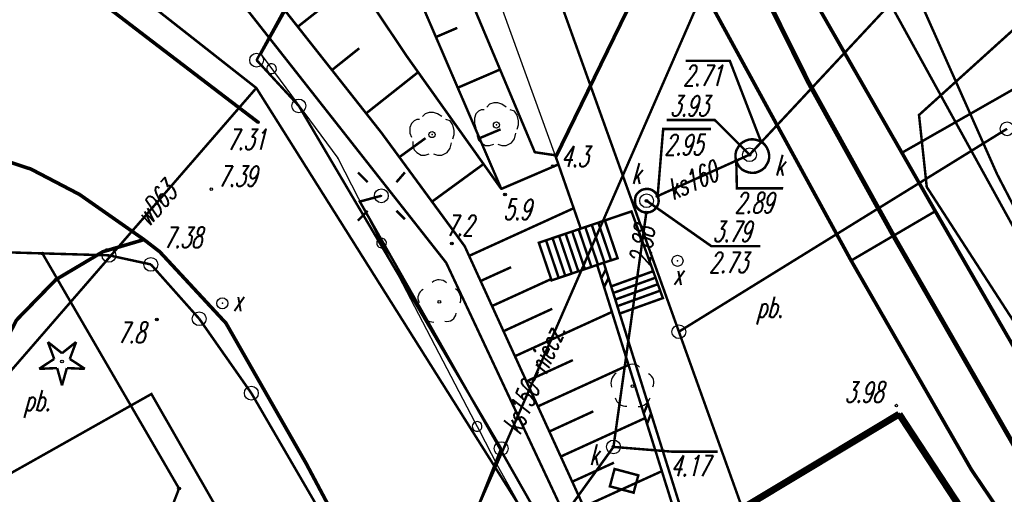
# Model space of a CAD drawing. Extents: x 6425777 to 6426103, y 6050596 to 6051176.
# Tile 10 of 72: x 6425856 to 6425892, y 6050758 to 6050775. Entities that reach past the tile are written whole.
import ezdxf

# ---------------------------------------------------------------- set-up
doc = ezdxf.new("R2010")
doc.units = 0
doc.header["$MEASUREMENT"] = 0
for name, pattern in [('BKO', [1.5, 1, -0.5]), ('GUZ', [1.5, 1, -0.5]), ('KOR', [4, 3, -1]), ('WRU', [1.5, 1, -0.5])]:
    doc.linetypes.add(name, pattern=pattern)
doc.layers.get('0').update_dxf_attribs({"linetype": 'CONTINUOUS'})
for name, color, linetype in [('202_punkt_graniczny', 7, 'CONTINUOUS'), ('203_punkt_graniczny', 7, 'CONTINUOUS'), ('218_kontur_uzytku_gruntowego', 96, 'GUZ'), ('219_dzialka_ewidencyjna', 7, 'CONTINUOUS'), ('312_budynek_ewidencyjny', 7, 'CONTINUOUS'), ('360_Fundament_obrys', 7, 'CONTINUOUS'), ('433_Chodnik', 7, 'CONTINUOUS'), ('510_Podpora_jednoslupowa_symb__SEPOW', 7, 'CONTINUOUS'), ('820_Skarpa_nieumocniona', 7, 'CONTINUOUS'), ('823_Szczyt_skarpy_nieumocninej', 7, 'WRU'), ('824_Podnoze_skarpy_nieumocninej', 7, 'WRU'), ('drzewo_iglaste__punkt_', 96, 'CONTINUOUS'), ('drzewo_lisciaste__punkt_', 96, 'CONTINUOUS'), ('GEO_KOM___drzewa_lisciaste', 96, 'CONTINUOUS'), ('GEO_KOM_kraweznik', 7, 'CONTINUOUS'), ('GEO_KOM_obszar_utwardzony', 7, 'KOR'), ('GEO_KOM_schody', 7, 'CONTINUOUS'), ('GEO_KOM_sciana_oporowa', 7, 'CONTINUOUS'), ('GEO_KOM_tor_kolejowy', 7, 'CONTINUOUS'), ('komora_podziemna___przewod_kanalizacyjny__powierzchnia_', 36, 'CONTINUOUS'), ('kraweznik__linia_', 7, 'CONTINUOUS'), ('latarnia__punkt_', 7, 'CONTINUOUS'), ('ogrodzenie_trwale__linia_', 7, 'CONTINUOUS'), ('przewod_elektroenergetyczny__linia_', 1, 'CONTINUOUS'), ('przewod_kanalizacyjny__linia_', 36, 'CONTINUOUS'), ('przewod_kanalizacyjny__linia__Atr1', 36, 'CONTINUOUS'), ('przewod_telekomunikacyjny__linia_', 30, 'CONTINUOUS'), ('przewod_wodociagowy__linia_', 5, 'CONTINUOUS'), ('przewod_wodociagowy__linia__Atr1', 5, 'CONTINUOUS'), ('punkt_o_okreslonej_wysokosci__siec_kanalizacyjna_', 36, 'CONTINUOUS'), ('punkt_o_okreslonej_wysokosci__siec_kanalizacyjna__Atr2', 36, 'CONTINUOUS'), ('punkt_o_okreslonej_wysokosci__siec_kanalizacyjna__Atr3', 36, 'CONTINUOUS'), ('punkt_wysokosciowy_naturalny', 7, 'CONTINUOUS'), ('punkt_wysokosciowy_naturalny_Atr2', 7, 'CONTINUOUS'), ('punkt_wysokosciowy_sztuczny', 7, 'CONTINUOUS'), ('punkt_wysokosciowy_sztuczny_Atr2', 7, 'CONTINUOUS'), ('Sn_15kV', 1, 'BKO'), ('studzienka___przewod_kanalizacyjny__powierzchnia_', 36, 'CONTINUOUS'), ('wlaz___siec_niezidentyfikowana__powierzchnia_', 7, 'CONTINUOUS'), ('wlaz_okragly___siec_kanalizacyjna__punkt_', 7, 'CONTINUOUS'), ('wlaz_okragly___siec_kanalizacyjna__punkt__Atr17', 7, 'CONTINUOUS'), ('zasuwa___siec_niezidentyfikowana__punkt_', 7, 'CONTINUOUS'), ('zasuwa___siec_niezidentyfikowana__punkt__Atr17', 7, 'CONTINUOUS')]:
    doc.layers.add(name, color=color, linetype=linetype)
doc.styles.get("Standard").update_dxf_attribs({"font": 'simplex.shx', "width": 0.85})

# ---------------------------------------------------------------- blocks, each defined once
blk = doc.blocks.new('202')
at = {"color": 0, "linetype": 'Continuous'}
blk.add_circle((0, 0), 0.5, dxfattribs=at)
blk = doc.blocks.new('203')
at = {"color": 0, "linetype": 'Continuous'}
blk.add_circle((0, 0), 0.1, dxfattribs=at)
blk = doc.blocks.new('922')
at = {"color": 0, "linetype": 'Continuous'}
for points in [[(0.7, 1.3), (0.4, 1.5), (0.1, 1.6), (-0.2, 1.6), (-0.5, 1.5), (-0.7, 1.3)], [(-0.9, 1.1), (-1.1, 1.1), (-1.3, 1), (-1.5, 0.8), (-1.6, 0.5), (-1.6, 0.1), (-1.5, -0.2)], [(1.5, -0.3), (1.6, 0), (1.6, 0.3), (1.5, 0.7), (1.3, 1), (1, 1.1)], [(-1.4, -0.5), (-1.4, -0.8), (-1.3, -1.1), (-1.1, -1.3), (-0.8, -1.5), (-0.5, -1.5), (-0.2, -1.4)], [(0.1, -1.4), (0.4, -1.5), (0.7, -1.5), (1.1, -1.3), (1.3, -1), (1.4, -0.6)]]:
    blk.add_lwpolyline(points, dxfattribs=at)
blk.add_circle((0, 0), 0.224, dxfattribs=at)
blk = doc.blocks.new('801')
at = {"color": 0, "linetype": 'Continuous'}
blk.add_circle((0, 0), 0.1, dxfattribs=at)

msp = doc.modelspace()

# ---------------------------------------------------------------- linework, layer by layer
for p in [(6425861.17, 6050774.45), (6425865.07, 6050773.68), (6425865.24, 6050773.88), (6425870.52, 6050773.81), (6425865.06, 6050772.67), (6425885.054, 6050772.894), (6425866.6, 6050772.02), (6425865.12, 6050771.43), (6425869.59, 6050771.05), (6425883.35, 6050770.71), (6425868.01, 6050770.12), (6425875.15, 6050770.34), (6425882.93, 6050770.25), (6425888.45, 6050770.32), (6425856.89, 6050769.73), (6425875.81, 6050769.83), (6425876.01, 6050769.9), (6425882.45, 6050770.04), (6425891.9, 6050769.54), (6425873.94, 6050769.01), (6425858.65, 6050768.81), (6425869.59, 6050768.76), (6425873.94, 6050769), (6425874.07, 6050768.81), (6425879.6, 6050768.75), (6425868.81, 6050768.55), (6425879.2, 6050768.58), (6425878.653, 6050768.193), (6425878.653, 6050768.193), (6425879.19, 6050768.15), (6425889.66, 6050768.2), (6425877.687, 6050767.865), (6425876.816, 6050767.57), (6425888.147, 6050767.307), (6425860.99, 6050767.17), (6425872.14, 6050767.03), (6425872.61, 6050766.93), (6425875.296, 6050767.056), (6425857.31, 6050766.67), (6425859.5, 6050766.73), (6425859.72, 6050766.6), (6425861.56, 6050766.73), (6425869.78, 6050766.69), (6425861.24, 6050766.27), (6425871.94, 6050766.33), (6425877.409, 6050766.251), (6425877.647, 6050766.332), (6425878.151, 6050766.495), (6425878.151, 6050766.495), (6425880.32, 6050766.4), (6425886.61, 6050766.41), (6425879.439, 6050766.024), (6425857.8, 6050765.72), (6425875.758, 6050765.691), (6425877.916, 6050765.473), (6425877.916, 6050765.473), (6425877.916, 6050765.473), (6425863.83, 6050764.86), (6425879.789, 6050765.048), (6425878.225, 6050764.487), (6425878.225, 6050764.487), (6425878.225, 6050764.487), (6425861.46, 6050764.27), (6425862.99, 6050764.3), (6425863.96, 6050764.14), (6425880.37, 6050763.83), (6425861.26, 6050761.57), (6425864.88, 6050761.6), (6425873.93, 6050759.59), (6425878, 6050759.65), (6425856.76, 6050759.03), (6425866.86, 6050759.06), (6425874.14, 6050759.14), (6425862.86, 6050758.77), (6425873.78, 6050759.01), (6425890.97, 6050758.82), (6425862.26, 6050758.14)]:
    msp.add_point(p)
at = {"color": 7}
for p in [(6425889.07, 6050771.69), (6425875.91, 6050770.17), (6425889.35, 6050769.08), (6425888.35, 6050760.84)]:
    msp.add_point(p, dxfattribs=at)
at = {"layer": '202_punkt_graniczny', "color": 7}
for p in [(6425865.07, 6050773.68), (6425866.6, 6050772.02), (6425859.72, 6050766.6), (6425861.24, 6050766.27), (6425862.99, 6050764.3), (6425880.37, 6050763.83), (6425864.88, 6050761.6), (6425873.93, 6050759.59)]:
    msp.add_point(p, dxfattribs=at)
at = {"layer": '203_punkt_graniczny', "color": 7}
for p in [(6425857.31, 6050766.67), (6425862.26, 6050758.14)]:
    msp.add_point(p, dxfattribs=at)
at = {"layer": '218_kontur_uzytku_gruntowego', "linetype": 'GUZ', "const_width": 0.09}
for points in [[(6425872.17, 6050786.68), (6425865.07, 6050773.68)], [(6425880.37, 6050763.83), (6425872.17, 6050786.68)], [(6425865.07, 6050773.68), (6425866.6, 6050772.02)], [(6425866.6, 6050772.02), (6425873.93, 6050759.59)], [(6425892.26, 6050771.19), (6425880.37, 6050763.83)], [(6425851.65, 6050766.84), (6425857.31, 6050766.67)], [(6425857.31, 6050766.67), (6425859.72, 6050766.6)], [(6425859.72, 6050766.6), (6425861.24, 6050766.27)], [(6425861.24, 6050766.27), (6425862.99, 6050764.3)], [(6425862.99, 6050764.3), (6425864.88, 6050761.6)], [(6425880.37, 6050763.83), (6425882.67, 6050757.42)], [(6425864.88, 6050761.6), (6425870.72, 6050751.55)], [(6425873.93, 6050759.59), (6425870.72, 6050751.55)]]:
    msp.add_lwpolyline(points, dxfattribs=at)
at = {"layer": '219_dzialka_ewidencyjna', "linetype": 'Continuous', "const_width": 0.09}
for points in [[(6425865.07, 6050773.68), (6425872.17, 6050786.68)], [(6425880.37, 6050763.83), (6425872.17, 6050786.68)], [(6425866.6, 6050772.02), (6425865.07, 6050773.68)], [(6425873.93, 6050759.59), (6425866.6, 6050772.02)], [(6425892.26, 6050771.19), (6425880.37, 6050763.83)], [(6425851.65, 6050766.84), (6425857.31, 6050766.67)], [(6425859.72, 6050766.6), (6425857.31, 6050766.67)], [(6425857.31, 6050766.67), (6425862.26, 6050758.14)], [(6425861.24, 6050766.27), (6425859.72, 6050766.6)], [(6425862.99, 6050764.3), (6425861.24, 6050766.27)], [(6425864.88, 6050761.6), (6425862.99, 6050764.3)], [(6425882.67, 6050757.42), (6425880.37, 6050763.83)], [(6425870.72, 6050751.55), (6425864.88, 6050761.6)], [(6425873.93, 6050759.59), (6425870.72, 6050751.55)], [(6425856.36, 6050742.81), (6425862.26, 6050758.14)]]:
    msp.add_lwpolyline(points, dxfattribs=at)
at = {"layer": '312_budynek_ewidencyjny', "linetype": 'Continuous', "const_width": 0.25}
for points in [[(6425882.67, 6050757.42), (6425888.35, 6050760.84)], [(6425888.35, 6050760.84), (6425901.5, 6050740.77)]]:
    msp.add_lwpolyline(points, dxfattribs=at)
at = {"layer": '360_Fundament_obrys', "linetype": 'Continuous', "const_width": 0.09}
msp.add_lwpolyline([(6425855.05, 6050758.07), (6425856.76, 6050759.03), (6425861.26, 6050761.57), (6425862.86, 6050758.77), (6425864.21, 6050756.41), (6425858.06, 6050752.88), (6425857.26, 6050754.26), (6425856.49, 6050755.59)], close=True, dxfattribs=at)
at = {"layer": '510_Podpora_jednoslupowa_symb__SEPOW', "linetype": 'Continuous'}
msp.add_circle((6425869.59, 6050768.76), 0.25, dxfattribs=at)
at = {"layer": '510_Podpora_jednoslupowa_symb__SEPOW', "color": 7}
msp.add_point((6425869.59, 6050768.76), dxfattribs=at)
at = {"layer": '820_Skarpa_nieumocniona', "linetype": 'Continuous', "const_width": 0.09}
for points in [[(6425866.56, 6050774.89), (6425868.68, 6050776.56)], [(6425871.57, 6050774.52), (6425872.34, 6050774.85)], [(6425867.8, 6050773.32), (6425868.79, 6050774.11)], [(6425872.36, 6050772.68), (6425873.89, 6050773.34)], [(6425869.04, 6050771.75), (6425870.92, 6050773.24)], [(6425873.15, 6050770.85), (6425873.91, 6050771.17)], [(6425870.24, 6050770.16), (6425871.19, 6050770.85)], [(6425871.43, 6050768.55), (6425873.29, 6050769.91)], [(6425873.94, 6050769.01), (6425876.01, 6050769.9)], [(6425872.77, 6050766.58), (6425876.56, 6050768.31)], [(6425873.19, 6050765.67), (6425874.291, 6050766.17)], [(6425873.6, 6050764.76), (6425875.742, 6050765.739)], [(6425874.02, 6050763.85), (6425875.78, 6050764.66)], [(6425874.43, 6050762.94), (6425877.943, 6050764.545)], [(6425874.85, 6050762.03), (6425876.53, 6050762.8)], [(6425875.26, 6050761.12), (6425878.546, 6050762.623)], [(6425875.68, 6050760.21), (6425877.27, 6050760.94)], [(6425876.09, 6050759.3), (6425879.149, 6050760.697)], [(6425876.51, 6050758.39), (6425878.02, 6050759.08)], [(6425876.92, 6050757.48), (6425879.753, 6050758.771)]]:
    msp.add_lwpolyline(points, dxfattribs=at)
at = {"layer": '823_Szczyt_skarpy_nieumocninej', "linetype": 'WRU', "const_width": 0.09}
for points in [[(6425869.26, 6050781.08), (6425869.52, 6050779.28), (6425873.94, 6050769)], [(6425865.94, 6050775.68), (6425869.59, 6050771.05), (6425872.61, 6050766.93)], [(6425904.25, 6050720.94), (6425904.21, 6050723.44), (6425903.43, 6050724.86), (6425897.81, 6050730.58), (6425894.05, 6050733.05), (6425885.75, 6050745.1), (6425877.4, 6050756.43), (6425872.61, 6050766.93)]]:
    msp.add_lwpolyline(points, dxfattribs=at)
at = {"layer": '824_Podnoze_skarpy_nieumocninej', "linetype": 'WRU', "const_width": 0.09}
for points in [[(6425904.25, 6050720.94), (6425905, 6050723.64), (6425904.52, 6050725.69), (6425899, 6050731.71), (6425894.95, 6050735.08), (6425887.06, 6050745.23), (6425884.46, 6050748.58), (6425881.34, 6050753.61), (6425880.697, 6050755.756), (6425877.409, 6050766.251), (6425875.758, 6050765.691), (6425875.296, 6050767.056), (6425876.816, 6050767.57), (6425875.89, 6050770.23), (6425875.15, 6050770.34), (6425870.88, 6050780.51), (6425870.33, 6050782.96)], [(6425873.94, 6050769), (6425870.52, 6050773.81), (6425867.48, 6050778.35)]]:
    msp.add_lwpolyline(points, dxfattribs=at)
at = {"layer": 'drzewo_iglaste__punkt_', "linetype": 'Continuous', "const_width": 0.09}
for points in [[(6425857.737, 6050762.843), (6425857.508, 6050763.456)], [(6425857.508, 6050763.456), (6425858.02, 6050763.049)], [(6425858.02, 6050763.049), (6425858.532, 6050763.456)], [(6425858.532, 6050763.456), (6425858.303, 6050762.843)], [(6425857.192, 6050762.482), (6425857.737, 6050762.843)], [(6425858.303, 6050762.843), (6425858.848, 6050762.482)], [(6425857.845, 6050762.51), (6425857.192, 6050762.482)], [(6425858.02, 6050761.88), (6425857.845, 6050762.51)], [(6425858.195, 6050762.51), (6425858.02, 6050761.88)], [(6425858.848, 6050762.482), (6425858.195, 6050762.51)]]:
    msp.add_lwpolyline(points, dxfattribs=at)
at = {"layer": 'drzewo_iglaste__punkt_', "linetype": 'Continuous'}
msp.add_circle((6425858.02, 6050762.75), 0.05, dxfattribs=at)
at = {"layer": 'drzewo_lisciaste__punkt_', "linetype": 'Continuous'}
for centre in [(6425871.69, 6050764.91), (6425878.69, 6050761.85)]:
    msp.add_circle(centre, 0.05, dxfattribs=at)
for centre, radius, start, end in [((6425871.682, 6050765.327), 0.384, 46.7685, 131.3838), ((6425871.256, 6050765.058), 0.341, 115.8847, 209.3809), ((6425872.035, 6050765.021), 0.437, 340.8935, 55.6297), ((6425871.463, 6050764.582), 0.402, 192.473, 273.8115), ((6425871.963, 6050764.537), 0.338, 258.2999, 353.0889), ((6425878.686, 6050762.262), 0.388, 47.7139, 131.4549), ((6425878.344, 6050761.957), 0.438, 123.9645, 198.6174), ((6425879.122, 6050761.984), 0.347, 332.6972, 64.8303), ((6425878.463, 6050761.538), 0.414, 194.6089, 273.6424), ((6425878.89, 6050761.577), 0.462, 270.1788, 341.4216)]:
    msp.add_arc(centre, radius, start, end, dxfattribs=at)
at = {"layer": 'GEO_KOM___drzewa_lisciaste'}
for p in [(6425873.76, 6050771.33), (6425871.428, 6050770.981)]:
    msp.add_point(p, dxfattribs=at)
at = {"layer": 'GEO_KOM_kraweznik', "linetype": 'Continuous', "const_width": 0.13}
for points in [[(6425875.91, 6050770.17), (6425880.01, 6050778.59), (6425881.35, 6050776.04), (6425886.61, 6050766.41), (6425890.97, 6050758.82), (6425896.17, 6050751.11), (6425904.284, 6050740.315), (6425911.904, 6050731.779), (6425921.007, 6050722.752), (6425925.716, 6050718.479), (6425929.57, 6050715.46)], [(6425930.806, 6050718.51), (6425923.49, 6050725.31), (6425914.778, 6050733.883), (6425907.273, 6050742.258), (6425899.14, 6050753.05), (6425894, 6050760.68), (6425889.66, 6050768.2), (6425888.45, 6050770.32)]]:
    msp.add_lwpolyline(points, dxfattribs=at)
at = {"layer": 'GEO_KOM_obszar_utwardzony', "linetype": 'KOR', "const_width": 0.09}
for points in [[(6425906.171, 6050724.943), (6425896.34, 6050737.14), (6425901.5, 6050740.77), (6425888.35, 6050760.84), (6425882.67, 6050757.42), (6425880.838, 6050756.149), (6425878.225, 6050764.487), (6425879.789, 6050765.048), (6425879.439, 6050766.024), (6425878.653, 6050768.193), (6425877.687, 6050767.865), (6425876.816, 6050767.57), (6425875.91, 6050770.17), (6425880.01, 6050778.59), (6425881.35, 6050776.04), (6425886.61, 6050766.41), (6425890.97, 6050758.82), (6425896.17, 6050751.11), (6425904.284, 6050740.315), (6425911.904, 6050731.779)], [(6425929.57, 6050715.46), (6425925.716, 6050718.479), (6425921.007, 6050722.752), (6425911.904, 6050731.779), (6425904.284, 6050740.315), (6425896.17, 6050751.11), (6425890.97, 6050758.82), (6425886.61, 6050766.41), (6425889.66, 6050768.2), (6425894, 6050760.68), (6425899.14, 6050753.05), (6425907.273, 6050742.258), (6425914.778, 6050733.883), (6425923.49, 6050725.31), (6425930.806, 6050718.51)]]:
    msp.add_lwpolyline(points, dxfattribs=at)
msp.add_lwpolyline([(6425899.11, 6050757.51), (6425896.336, 6050761.582), (6425900.15, 6050764.24), (6425898.85, 6050766.33), (6425898.33, 6050766.03), (6425895.95, 6050770.26), (6425896.53, 6050770.6), (6425894.666, 6050773.865), (6425888.45, 6050770.32), (6425889.66, 6050768.2), (6425894, 6050760.68), (6425899.14, 6050753.05), (6425907.273, 6050742.258), (6425914.778, 6050733.883), (6425916.123, 6050734.915), (6425914.89, 6050736.744), (6425917.231, 6050738.453), (6425911.31, 6050746.69), (6425909.155, 6050745.567), (6425906.103, 6050749.016), (6425907.13, 6050750.05), (6425901.5, 6050759.25)], close=True, dxfattribs=at)
at = {"layer": 'GEO_KOM_schody', "linetype": 'Continuous', "const_width": 0.09}
for points in [[(6425877.916, 6050765.473), (6425877.647, 6050766.332), (6425878.151, 6050766.495), (6425877.687, 6050767.865), (6425878.653, 6050768.193), (6425879.439, 6050766.024)], [(6425875.296, 6050767.056), (6425877.687, 6050767.865), (6425878.151, 6050766.495), (6425877.647, 6050766.332), (6425875.758, 6050765.691)], [(6425877.916, 6050765.473), (6425879.439, 6050766.024), (6425879.789, 6050765.048), (6425878.225, 6050764.487)]]:
    msp.add_lwpolyline(points, close=True, dxfattribs=at)
for points in [[(6425876.74, 6050767.544), (6425877.201, 6050766.181)], [(6425876.977, 6050767.625), (6425877.438, 6050766.261)], [(6425877.213, 6050767.705), (6425877.675, 6050766.341)], [(6425877.45, 6050767.785), (6425877.913, 6050766.418)], [(6425875.793, 6050767.224), (6425876.254, 6050765.859)], [(6425876.029, 6050767.304), (6425876.491, 6050765.94)], [(6425876.266, 6050767.384), (6425876.728, 6050766.02)], [(6425876.503, 6050767.464), (6425876.964, 6050766.1)], [(6425875.556, 6050767.144), (6425876.017, 6050765.779)], [(6425879.439, 6050766.024), (6425879.789, 6050765.048), (6425878.225, 6050764.487), (6425877.916, 6050765.473)], [(6425879.523, 6050765.789), (6425877.991, 6050765.234)], [(6425879.608, 6050765.553), (6425878.066, 6050764.996)], [(6425879.692, 6050765.318), (6425878.141, 6050764.757)]]:
    msp.add_lwpolyline(points, dxfattribs=at)
at = {"layer": 'GEO_KOM_sciana_oporowa', "linetype": 'Continuous', "const_width": 0.09}
msp.add_lwpolyline([(6425882.67, 6050757.42), (6425882.83, 6050757.23), (6425880.697, 6050755.756), (6425877.409, 6050766.251), (6425877.647, 6050766.332), (6425880.838, 6050756.149)], close=True, dxfattribs=at)
for points in [[(6425877.722, 6050766.092), (6425877.561, 6050765.765)], [(6425877.82, 6050765.781), (6425877.661, 6050765.446)], [(6425879.248, 6050761.224), (6425879.096, 6050760.866)], [(6425879.361, 6050760.863), (6425879.215, 6050760.487)]]:
    msp.add_lwpolyline(points, dxfattribs=at)
at = {"layer": 'GEO_KOM_tor_kolejowy', "linetype": 'Continuous', "const_width": 0.17}
msp.add_lwpolyline([(6425903.26, 6050744.5), (6425897.632, 6050752.087), (6425892.483, 6050759.753), (6425888.147, 6050767.307), (6425885.054, 6050772.894), (6425877.02, 6050789.092)], dxfattribs=at)
at = {"layer": 'komora_podziemna___przewod_kanalizacyjny__powierzchnia_', "linetype": 'Continuous', "const_width": 0.09}
msp.add_lwpolyline([(6425883.02, 6050769.59), (6425883.15, 6050769.6), (6425883.27, 6050769.64), (6425883.38, 6050769.7), (6425883.48, 6050769.78), (6425883.55, 6050769.89), (6425883.61, 6050770), (6425883.64, 6050770.13), (6425883.64, 6050770.25), (6425883.61, 6050770.38), (6425883.56, 6050770.5), (6425883.49, 6050770.6), (6425883.4, 6050770.69), (6425883.29, 6050770.75), (6425883.17, 6050770.79), (6425883.04, 6050770.81), (6425882.91, 6050770.8), (6425882.79, 6050770.76), (6425882.68, 6050770.7), (6425882.58, 6050770.62), (6425882.51, 6050770.51), (6425882.45, 6050770.4), (6425882.42, 6050770.27), (6425882.42, 6050770.15), (6425882.45, 6050770.02), (6425882.5, 6050769.9), (6425882.57, 6050769.8), (6425882.66, 6050769.71), (6425882.77, 6050769.65), (6425882.89, 6050769.61)], close=True, dxfattribs=at)
at = {"layer": 'kraweznik__linia_', "linetype": 'Continuous', "const_width": 0.13}
for points in [[(6425888.45, 6050770.32), (6425882.92, 6050779.97), (6425877.8, 6050791.21), (6425873.39, 6050801.47), (6425869.45, 6050812.72), (6425869.01, 6050814.4)], [(6425855.69, 6050778.65), (6425861.17, 6050774.45), (6425865.12, 6050771.43)], [(6425861.56, 6050766.73), (6425860.99, 6050767.17), (6425858.65, 6050768.81), (6425856.89, 6050769.73), (6425854.97, 6050770.36), (6425852.48, 6050770.69), (6425850.48, 6050770.56), (6425848.05, 6050769.96), (6425845.81, 6050768.92), (6425843.82, 6050767.41), (6425842.12, 6050765.54), (6425841.27, 6050764.02), (6425839.311, 6050759.556)], [(6425855.12, 6050757.03), (6425854.88, 6050757.44), (6425854.72, 6050759.02), (6425854.87, 6050760.55), (6425855.45, 6050762.45), (6425856.37, 6050764.25), (6425857.8, 6050765.72), (6425859.5, 6050766.73), (6425860.99, 6050767.17)], [(6425861.56, 6050766.73), (6425863.96, 6050764.14), (6425866.86, 6050759.06), (6425870.94, 6050751.38)]]:
    msp.add_lwpolyline(points, dxfattribs=at)
at = {"layer": 'latarnia__punkt_', "linetype": 'Continuous', "const_width": 0.09}
for points in [[(6425868.744, 6050769.606), (6425869.097, 6050769.253)], [(6425870.442, 6050769.608), (6425870.137, 6050769.253)], [(6425869.092, 6050768.213), (6425868.739, 6050767.857)], [(6425870.137, 6050768.213), (6425870.442, 6050767.908)]]:
    msp.add_lwpolyline(points, dxfattribs=at)
at = {"layer": 'latarnia__punkt_', "color": 7}
msp.add_point((6425869.59, 6050768.76), dxfattribs=at)
at = {"layer": 'ogrodzenie_trwale__linia_', "linetype": 'Continuous'}
for points in [[(6425875.91, 6050770.17), (6425873.482, 6050776.895), (6425873.482, 6050776.895, 1), (6425873.363, 6050777.224, 1), (6425873.482, 6050776.895), (6425873.363, 6050777.224), (6425873.13, 6050777.87), (6425873.13, 6050777.87), (6425876.5, 6050783.37)], [(6425868.504, 6050779.726), (6425865.24, 6050773.88), (6425865.24, 6050773.88), (6425865.51, 6050773.514), (6425865.51, 6050773.514, 1), (6425865.717, 6050773.232, 1), (6425865.51, 6050773.514), (6425865.717, 6050773.232), (6425868.01, 6050770.12), (6425868.01, 6050770.12), (6425869.516, 6050767.201), (6425869.516, 6050767.201, 1), (6425869.677, 6050766.89, 1), (6425869.516, 6050767.201), (6425869.677, 6050766.89), (6425869.78, 6050766.69), (6425869.78, 6050766.69), (6425872.979, 6050760.548), (6425872.979, 6050760.548, 1), (6425873.141, 6050760.238, 1), (6425872.979, 6050760.548), (6425873.141, 6050760.238), (6425873.78, 6050759.01), (6425873.78, 6050759.01), (6425876.585, 6050753.973)]]:
    msp.add_lwpolyline(points, format="xyb", dxfattribs=at)
at = {"layer": 'przewod_elektroenergetyczny__linia_', "linetype": 'Continuous', "const_width": 0.09}
for points in [[(6425911.42, 6050752.73), (6425911.69, 6050751.75), (6425906.47, 6050748.06), (6425905.29, 6050748.13), (6425899.38, 6050755.98), (6425896.49, 6050760.69), (6425891.9, 6050769.54), (6425887.38, 6050779.71)], [(6425869.59, 6050768.76), (6425868.81, 6050768.55), (6425874.14, 6050759.14), (6425878.84, 6050750.86), (6425881.86, 6050744.6), (6425889.34, 6050730.46), (6425893.73, 6050727.46)]]:
    msp.add_lwpolyline(points, dxfattribs=at)
at = {"layer": 'przewod_kanalizacyjny__linia_', "linetype": 'Continuous', "const_width": 0.09}
for points in [[(6426033.15, 6050626.31), (6426021.33, 6050634.58), (6426007.02, 6050644.5), (6425998.54, 6050650.6), (6425981.85, 6050662.31), (6425968.19, 6050671.92), (6425958.05, 6050677.73), (6425951.06, 6050681.58), (6425947.62, 6050682.77), (6425925.43, 6050704.87), (6425908.32, 6050731.71), (6425913.4, 6050737.44), (6425913.08, 6050738.31), (6425906.62, 6050746.68), (6425895.52, 6050762.12), (6425881.58, 6050787.44), (6425873.58, 6050806.11), (6425867.33, 6050826.86), (6425864.54, 6050839.15)], [(6425882.93, 6050770.25), (6425900.21, 6050788.79)], [(6425865.81, 6050740.46), (6425867.96, 6050745.7), (6425886.34, 6050787.84)], [(6425879.6, 6050768.75), (6425882.93, 6050770.25)], [(6425867.96, 6050745.7), (6425878, 6050759.65), (6425879.19, 6050768.15)]]:
    msp.add_lwpolyline(points, dxfattribs=at)
at = {"layer": 'przewod_telekomunikacyjny__linia_', "linetype": 'Continuous', "const_width": 0.09}
msp.add_lwpolyline([(6425884.76, 6050744.53), (6425876.42, 6050756.77), (6425871.94, 6050766.33), (6425864.64, 6050775.62), (6425857.27, 6050780.96), (6425855.52, 6050783.12), (6425854.44, 6050788.64), (6425854.7, 6050789.52)], dxfattribs=at)
at = {"layer": 'przewod_wodociagowy__linia_', "linetype": 'Continuous', "const_width": 0.09}
for points in [[(6425906.64, 6050725.15), (6425887.12, 6050739.78), (6425882.64, 6050741.22), (6425881.1, 6050744.65), (6425875.04, 6050756.8), (6425865.06, 6050772.67), (6425848.88, 6050785.4)], [(6425842.98, 6050752.36), (6425842.4, 6050752.63), (6425846.25, 6050760.75), (6425855.18, 6050761.27), (6425865.06, 6050772.67)]]:
    msp.add_lwpolyline(points, dxfattribs=at)
at = {"layer": 'punkt_o_okreslonej_wysokosci__siec_kanalizacyjna_', "color": 34}
for p in [(6425883.35, 6050770.71), (6425882.93, 6050770.25), (6425882.45, 6050770.04), (6425879.6, 6050768.75), (6425879.2, 6050768.58), (6425879.19, 6050768.15), (6425878, 6050759.65)]:
    msp.add_point(p, dxfattribs=at)
at = {"layer": 'punkt_o_okreslonej_wysokosci__siec_kanalizacyjna__Atr2', "linetype": 'Continuous', "const_width": 0.09}
for points in [[(6425883.35, 6050770.71), (6425882.215, 6050773.656), (6425880.611, 6050773.656)], [(6425882.93, 6050770.25), (6425881.667, 6050771.511), (6425879.923, 6050771.511)], [(6425879.6, 6050768.75), (6425879.801, 6050771.182), (6425881.539, 6050771.182)], [(6425882.45, 6050770.04), (6425882.47, 6050769.03), (6425884.148, 6050769.029)], [(6425879.2, 6050768.58), (6425881.546, 6050766.932), (6425883.317, 6050766.932)], [(6425878, 6050759.65), (6425880.1, 6050759.48), (6425881.773, 6050759.48)]]:
    msp.add_lwpolyline(points, dxfattribs=at)
at = {"layer": 'punkt_wysokosciowy_naturalny', "color": 7}
for p in [(6425875.81, 6050769.83), (6425874.07, 6050768.81), (6425872.14, 6050767.03), (6425861.46, 6050764.27)]:
    msp.add_point(p, dxfattribs=at)
at = {"layer": 'punkt_wysokosciowy_sztuczny', "linetype": 'Continuous'}
for centre in [(6425865.12, 6050771.43), (6425863.43, 6050769), (6425861.56, 6050766.73), (6425888.25, 6050761.15)]:
    msp.add_circle(centre, 0.045, dxfattribs=at)
at = {"layer": 'Sn_15kV', "linetype": 'BKO', "const_width": 0.09}
msp.add_lwpolyline([(6425887.69, 6050808.93), (6425892.84, 6050798.79), (6425893.2, 6050797.15), (6425902.39, 6050783.75), (6425889.07, 6050771.69), (6425889.35, 6050769.08), (6425900.59, 6050751.69), (6425911.38, 6050735.76), (6425923.67, 6050717.49), (6425954.3, 6050722.23), (6425969.74, 6050699.71), (6425992.81, 6050686.25), (6425998.06, 6050685.72), (6426011.95, 6050694.31), (6426021.9, 6050678.4), (6426030.88, 6050662.64), (6426040.08, 6050656.39), (6426043.6, 6050635.71)], dxfattribs=at)
at = {"layer": 'studzienka___przewod_kanalizacyjny__powierzchnia_', "linetype": 'Continuous', "const_width": 0.09}
msp.add_lwpolyline([(6425879.12, 6050769), (6425879.21, 6050769.01), (6425879.31, 6050769), (6425879.39, 6050768.97), (6425879.47, 6050768.92), (6425879.54, 6050768.85), (6425879.59, 6050768.77), (6425879.62, 6050768.69), (6425879.64, 6050768.59), (6425879.63, 6050768.5), (6425879.6, 6050768.41), (6425879.55, 6050768.33), (6425879.49, 6050768.26), (6425879.42, 6050768.21), (6425879.33, 6050768.17), (6425879.22, 6050768.15), (6425879.12, 6050768.16), (6425879.02, 6050768.19), (6425878.93, 6050768.25), (6425878.85, 6050768.33), (6425878.8, 6050768.42), (6425878.78, 6050768.53), (6425878.78, 6050768.63), (6425878.8, 6050768.74), (6425878.85, 6050768.83), (6425878.93, 6050768.91), (6425879.02, 6050768.97)], close=True, dxfattribs=at)
at = {"layer": 'wlaz___siec_niezidentyfikowana__powierzchnia_', "linetype": 'Continuous', "const_width": 0.09}
msp.add_lwpolyline([(6425878.04, 6050758.85), (6425878.9, 6050758.62), (6425878.73, 6050757.99), (6425877.87, 6050758.22)], close=True, dxfattribs=at)
at = {"layer": 'wlaz_okragly___siec_kanalizacyjna__punkt_', "linetype": 'Continuous'}
for centre in [(6425882.93, 6050770.25), (6425879.2, 6050768.58), (6425878, 6050759.65)]:
    msp.add_circle(centre, 0.25, dxfattribs=at)
at = {"layer": 'zasuwa___siec_niezidentyfikowana__punkt_', "linetype": 'Continuous'}
for centre in [(6425880.32, 6050766.4), (6425863.83, 6050764.86)]:
    msp.add_circle(centre, 0.2, dxfattribs=at)
at = {"layer": 'zasuwa___siec_niezidentyfikowana__punkt_', "color": 7}
for p in [(6425880.32, 6050766.4), (6425863.83, 6050764.86)]:
    msp.add_point(p, dxfattribs=at)

# ---------------------------------------------------------------- block references
at = {"layer": '202_punkt_graniczny', "color": 7, "linetype": 'Continuous', "xscale": 0.5, "yscale": 0.5, "zscale": 0.5}
for p in [(6425865.07, 6050773.68), (6425866.6, 6050772.02), (6425892.26, 6050771.19), (6425859.72, 6050766.6), (6425861.24, 6050766.27), (6425862.99, 6050764.3), (6425880.37, 6050763.83), (6425864.88, 6050761.6), (6425873.93, 6050759.59)]:
    msp.add_blockref('202', p, dxfattribs=at)
at = {"layer": '203_punkt_graniczny', "color": 7, "linetype": 'Continuous', "xscale": 0.5, "yscale": 0.5, "zscale": 0.5}
for p in [(6425857.31, 6050766.67), (6425862.26, 6050758.14)]:
    msp.add_blockref('203', p, dxfattribs=at)
at = {"layer": 'GEO_KOM___drzewa_lisciaste', "linetype": 'Continuous', "xscale": 0.5, "yscale": 0.5, "zscale": 0.5}
for p in [(6425873.76, 6050771.33), (6425871.428, 6050770.981)]:
    msp.add_blockref('922', p, dxfattribs=at)
at = {"layer": 'punkt_o_okreslonej_wysokosci__siec_kanalizacyjna_', "color": 34, "linetype": 'Continuous', "xscale": 0.5, "yscale": 0.5, "zscale": 0.5}
for p in [(6425883.35, 6050770.71), (6425882.45, 6050770.04), (6425882.93, 6050770.25), (6425879.6, 6050768.75), (6425879.2, 6050768.58), (6425879.19, 6050768.15), (6425878, 6050759.65)]:
    msp.add_blockref('801', p, dxfattribs=at)
at = {"layer": 'punkt_wysokosciowy_naturalny', "color": 7, "linetype": 'Continuous', "xscale": 0.5, "yscale": 0.5, "zscale": 0.5}
for p in [(6425875.81, 6050769.83), (6425874.07, 6050768.81), (6425872.14, 6050767.03), (6425861.46, 6050764.27)]:
    msp.add_blockref('801', p, dxfattribs=at)

# ---------------------------------------------------------------- texts
at = {"layer": '433_Chodnik', "oblique": 15, "width": 0.62}
msp.add_text('pb.', height=0.75, dxfattribs=at).set_placement((6425856.64, 6050760.96))
at = {"layer": 'GEO_KOM_obszar_utwardzony', "oblique": 15, "width": 0.62}
msp.add_text('pb.', height=0.75, dxfattribs=at).set_placement((6425883.18, 6050764.345))
at = {"layer": 'przewod_kanalizacyjny__linia__Atr1', "oblique": 15, "width": 0.62}
for s, rotation, p in [('ks160', 24.2, (6425880.153, 6050768.588)), ('ks150-niecz.', 66.4, (6425874.607, 6050760.05))]:
    msp.add_text(s, height=0.75, rotation=rotation, dxfattribs=at).set_placement(p)
at = {"layer": 'przewod_wodociagowy__linia__Atr1', "oblique": 15, "width": 0.62}
msp.add_text('wD63', height=0.75, rotation=49.1, dxfattribs=at).set_placement((6425861.154, 6050767.595))
at = {"layer": 'punkt_o_okreslonej_wysokosci__siec_kanalizacyjna__Atr2', "oblique": 15, "width": 0.62}
for s, p in [('3.93', (6425880.05, 6050771.65)), ('3.79', (6425881.593, 6050767.091))]:
    msp.add_text(s, height=0.75, dxfattribs=at).set_placement(p)
at = {"layer": 'punkt_o_okreslonej_wysokosci__siec_kanalizacyjna__Atr3', "oblique": 15, "width": 0.62}
for s, p in [('2.71', (6425880.531, 6050772.753)), ('2.95', (6425879.848, 6050770.238)), ('2.89', (6425882.397, 6050768.126)), ('2.73', (6425881.466, 6050765.968)), ('4.17', (6425880.078, 6050758.594))]:
    msp.add_text(s, height=0.75, dxfattribs=at).set_placement(p)
msp.add_text('2.88', height=0.75, rotation=82, dxfattribs=at).set_placement((6425879.305, 6050766.201))
at = {"layer": 'punkt_wysokosciowy_naturalny_Atr2', "oblique": 15, "width": 0.62}
for s, p in [('4.3', (6425876.1, 6050769.81)), ('5.9', (6425874.01, 6050767.89)), ('7.2', (6425871.928, 6050767.311)), ('7.8', (6425860.04, 6050763.42))]:
    msp.add_text(s, height=0.75, dxfattribs=at).set_placement(p)
at = {"layer": 'punkt_wysokosciowy_sztuczny_Atr2', "oblique": 15, "width": 0.62}
for s, p in [('7.31', (6425863.994, 6050770.43)), ('7.39', (6425863.673, 6050769.092)), ('7.38', (6425861.7, 6050766.876)), ('3.98', (6425886.38, 6050761.26))]:
    msp.add_text(s, height=0.75, dxfattribs=at).set_placement(p)
at = {"layer": 'wlaz_okragly___siec_kanalizacyjna__punkt__Atr17', "oblique": 15, "width": 0.62}
for p in [(6425883.84, 6050769.491), (6425878.65, 6050769.19), (6425877.12, 6050758.99)]:
    msp.add_text('k', height=0.75, dxfattribs=at).set_placement(p)
at = {"layer": 'zasuwa___siec_niezidentyfikowana__punkt__Atr17', "oblique": 15, "width": 0.62}
for p in [(6425880.156, 6050765.534), (6425864.21, 6050764.58)]:
    msp.add_text('x', height=0.75, dxfattribs=at).set_placement(p)

doc.saveas('drawing.dxf')
